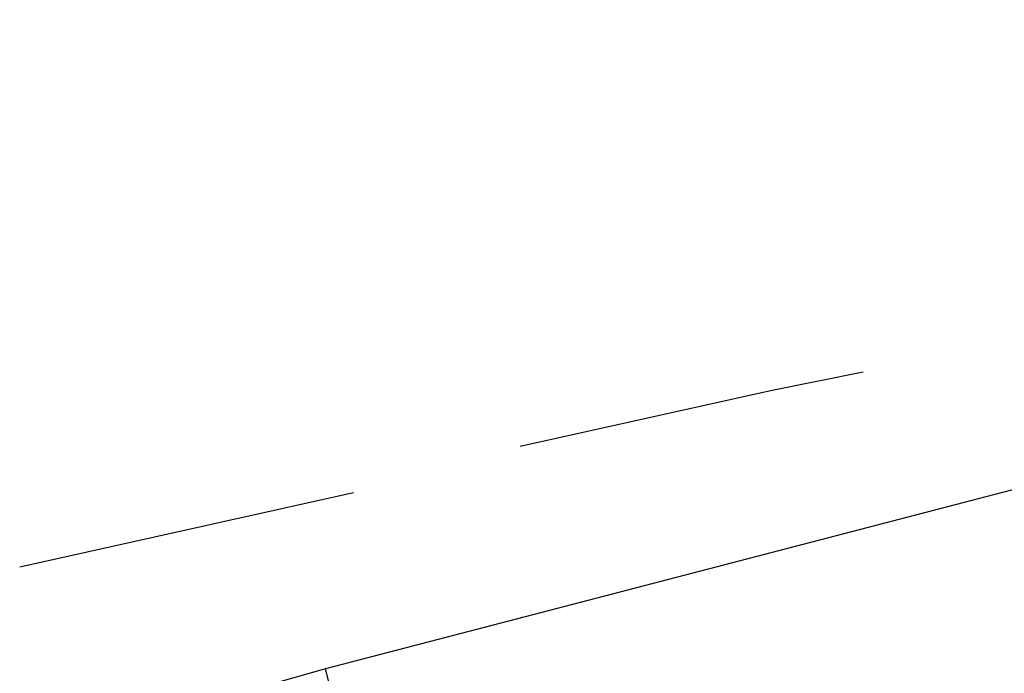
# Model space of a CAD drawing. Header units: feet. Extents: x -79 to 198, y -22 to 181.
# Tile 197 of 256: x 83.627 to 85.043, y 18.758 to 19.698. Entities that reach past the tile are written whole.
import ezdxf

# ---------------------------------------------------------------- set-up
doc = ezdxf.new("R2010")
doc.units = ezdxf.units.FT
doc.layers.add('A-LINEA', color=7, linetype='CONTINUOUS')

msp = doc.modelspace()

# ---------------------------------------------------------------- linework, layer by layer
at = {"layer": 'A-LINEA'}
for p, q in [((87.6533, 19.6978), (84.0667, 18.7644)), ((87.6533, 19.6978), (84.0667, 18.7644)), ((83.6267, 18.9111), (84.1067, 19.0178)), ((83.6267, 18.9111), (84.1067, 19.0178))]:
    msp.add_line(p, q, dxfattribs=at)
for points in [[(84.3467, 19.0844), (84.7067, 19.1644), (84.84, 19.1911)], [(84.3467, 19.0844), (84.7067, 19.1644), (84.84, 19.1911)], [(84.0667, 18.7644), (83.7867, 18.6844), (83.9333, 18.1244), (84.2133, 18.1911), (84.0667, 18.7644)], [(84.0667, 18.7644), (83.7867, 18.6844), (83.9333, 18.1244), (84.2133, 18.1911), (84.0667, 18.7644)]]:
    msp.add_lwpolyline(points, dxfattribs=at)

doc.saveas('drawing.dxf')
